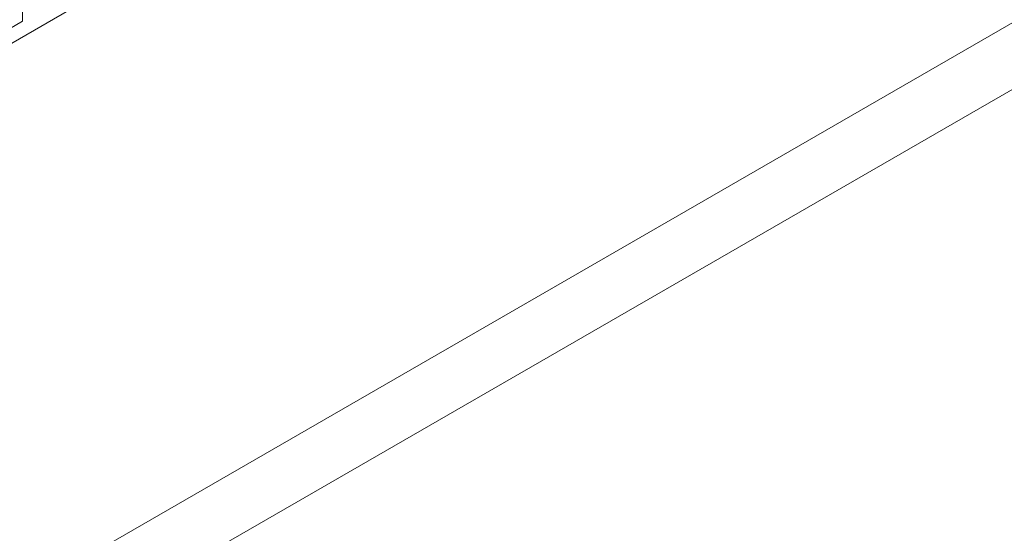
# Model space of a CAD drawing. Header units: inches. Extents: x 0.2 to 16.3, y 0.2 to 11.5.
# Tile 17 of 65: x 3.806 to 4.45, y 1.43 to 1.766. Entities that reach past the tile are written whole.
import ezdxf

# ---------------------------------------------------------------- set-up
doc = ezdxf.new("R2010")
doc.units = ezdxf.units.IN
doc.header["$MEASUREMENT"] = 0

msp = doc.modelspace()

# ---------------------------------------------------------------- linework, layer by layer
at = {"color": 7, "linetype": 'Continuous', "lineweight": 15}
for p, q in [((4.42118, 2.10826), (3.05175, 1.3177)), ((3.32516, 1.11124), (4.72995, 1.9222)), ((3.80816, 1.76456), (3.80816, 1.91244)), ((3.32516, 1.06769), (4.72995, 1.87865)), ((3.80816, 1.76456), (3.07526, 1.34147))]:
    msp.add_line(p, q, dxfattribs=at)

doc.saveas('drawing.dxf')
